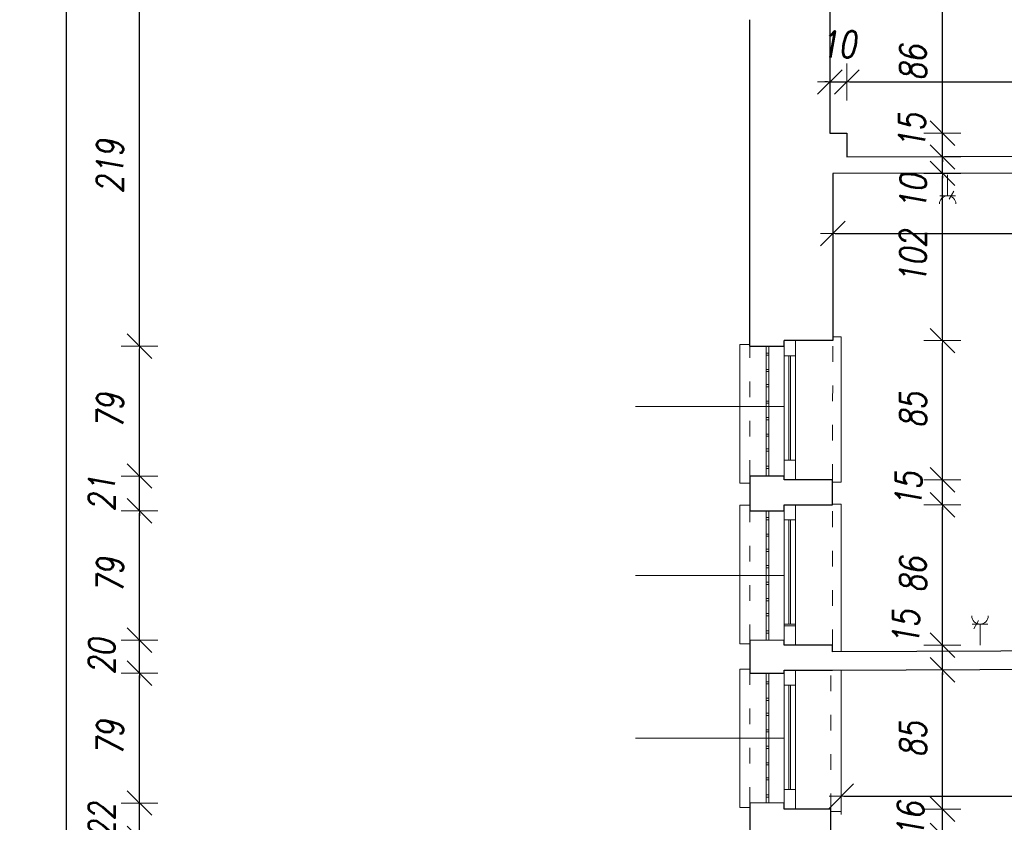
# Model space of a CAD drawing. Header units: millimetres. Extents: x -60479 to 14193, y -32440 to 949.
# Tile 23 of 68: x -60479 to -54476, y -11023 to -6127. Entities that reach past the tile are written whole.
import ezdxf

# ---------------------------------------------------------------- set-up
doc = ezdxf.new("R2010")
doc.units = ezdxf.units.MM
doc.header["$LTSCALE"] = 8
doc.linetypes.add('ACAD_ISO03W100', pattern=[30, 12, -18])
doc.layers.get('Defpoints').update_dxf_attribs({"lineweight": 0})
for name, color, linetype, lineweight in [('A_DIMEN', 7, 'Continuous', 0), ('instalacje', 6, 'Continuous', 0), ('parter_dzwi i okna', 3, 'Continuous', 0), ('parter_kraty', 8, 'Continuous', 0), ('parter_parapet', 6, 'Continuous', 0), ('parter_podciąg', 2, 'ACAD_ISO03W100', 0), ('parter_rzut', 7, 'Continuous', 30), ('RZUT_wymiarowanie', 2, 'Continuous', 0), ('wymiarowanie', 4, 'Continuous', 0)]:
    doc.layers.add(name, color=color, linetype=linetype, lineweight=lineweight)
doc.styles.add('ROMANS1', font='romans.shx', dxfattribs={"width": 0.8, "oblique": 10})
doc.dimstyles.new('NARCH100', dxfattribs={"dimscale": 100, "dimtxt": 1.6, "dimasz": 0.15, "dimexe": 0, "dimexo": 0, "dimgap": 1, "dimtad": 1, "dimdec": 0, "dimlfac": 0.1, "dimrnd": 1, "dimdsep": 46, "dimtxsty": 'ROMANS1', "dimblk": 'wym', "dimcen": -1.5, "dimse1": 1, "dimse2": 1, "dimclrd": 4, "dimclre": 4, "dimclrt": 3, "dimadec": 0, "dimazin": 0, "dimtfac": 0.04, "dimtdec": 0, "dimtmove": 2, "dimatfit": 3, "dimldrblk": 'wym', "dimfxl": 0, "dimtolj": 1, "dimarcsym": 0})

# ---------------------------------------------------------------- blocks, each defined once
blk = doc.blocks.new('wym')
at = {"layer": 'A_DIMEN', "color": 4, "ltscale": 100}
for p, q in [((-5, -5), (5, 5)), ((0, -7.5), (0, 7.5)), ((-5, 0), (5, 0))]:
    blk.add_line(p, q, dxfattribs=at)
blk = doc.blocks.new('*D134')
at = {"layer": 'Defpoints', "color": 0, "transparency": 16777216}
for p in [(-59748.6, -10904.9), (-56028.2, -10904.9), (-56028.2, -11120.2)]:
    blk.add_point(p, dxfattribs=at)
at = {"layer": 'RZUT_wymiarowanie', "color": 4, "lineweight": -2, "transparency": 16777216}
for p, q in [((-59748.6, -10889.9), (-59748.6, -10874.9)), ((-59748.6, -11120.2), (-59748.6, -10904.9)), ((-59748.6, -11135.2), (-59748.6, -11150.2))]:
    blk.add_line(p, q, dxfattribs=at)
at = {"layer": 'RZUT_wymiarowanie', "color": 4, "lineweight": -2, "transparency": 16777216, "xscale": 15, "yscale": 15, "zscale": 15}
for p, rotation in [((-59748.6, -10904.9), 270), ((-59748.6, -11120.2), 90)]:
    blk.add_blockref('wym', p, dxfattribs=dict(at, rotation=rotation))
at = {"layer": 'RZUT_wymiarowanie', "color": 3, "transparency": 16777216, "insert": (-59978.6, -11012.6), "char_height": 160, "attachment_point": 5, "rotation": 90, "style": 'ROMANS1'}
blk.add_mtext('\\A1;22', dxfattribs=at)
blk = doc.blocks.new('*D135')
at = {"layer": 'Defpoints', "color": 0, "transparency": 16777216}
for p in [(-59748.6, -10113), (-56028.2, -10113), (-56028.2, -10904.9)]:
    blk.add_point(p, dxfattribs=at)
at = {"layer": 'RZUT_wymiarowanie', "color": 4, "lineweight": -2, "transparency": 16777216}
blk.add_line((-59748.6, -10889.9), (-59748.6, -10128), dxfattribs=at)
at = {"layer": 'RZUT_wymiarowanie', "color": 4, "lineweight": -2, "transparency": 16777216, "xscale": 15, "yscale": 15, "zscale": 15}
for p, rotation in [((-59748.6, -10113), 90), ((-59748.6, -10904.9), 270)]:
    blk.add_blockref('wym', p, dxfattribs=dict(at, rotation=rotation))
at = {"layer": 'RZUT_wymiarowanie', "color": 3, "transparency": 16777216, "insert": (-59928.6, -10508.9), "char_height": 160, "attachment_point": 5, "rotation": 90, "style": 'ROMANS1'}
blk.add_mtext('\\A1;79', dxfattribs=at)
blk = doc.blocks.new('*D136')
at = {"layer": 'Defpoints', "color": 0, "transparency": 16777216}
for p in [(-59748.6, -9911.8), (-56028.2, -9911.8), (-56028.2, -10113)]:
    blk.add_point(p, dxfattribs=at)
at = {"layer": 'RZUT_wymiarowanie', "color": 4, "lineweight": -2, "transparency": 16777216}
for p, q in [((-59748.6, -9896.8), (-59748.6, -9881.8)), ((-59748.6, -10113), (-59748.6, -9911.8)), ((-59748.6, -10128), (-59748.6, -10143))]:
    blk.add_line(p, q, dxfattribs=at)
at = {"layer": 'RZUT_wymiarowanie', "color": 4, "lineweight": -2, "transparency": 16777216, "xscale": 15, "yscale": 15, "zscale": 15}
for p, rotation in [((-59748.6, -9911.8), 270), ((-59748.6, -10113), 90)]:
    blk.add_blockref('wym', p, dxfattribs=dict(at, rotation=rotation))
at = {"layer": 'RZUT_wymiarowanie', "color": 3, "transparency": 16777216, "insert": (-59978.6, -10012.4), "char_height": 160, "attachment_point": 5, "rotation": 90, "style": 'ROMANS1'}
blk.add_mtext('\\A1;20', dxfattribs=at)
blk = doc.blocks.new('*D137')
at = {"layer": 'Defpoints', "color": 0, "transparency": 16777216}
for p in [(-59748.6, -9122.2), (-56028.2, -9122.2), (-56028.2, -9911.8)]:
    blk.add_point(p, dxfattribs=at)
at = {"layer": 'RZUT_wymiarowanie', "color": 4, "lineweight": -2, "transparency": 16777216}
blk.add_line((-59748.6, -9896.8), (-59748.6, -9137.2), dxfattribs=at)
at = {"layer": 'RZUT_wymiarowanie', "color": 4, "lineweight": -2, "transparency": 16777216, "xscale": 15, "yscale": 15, "zscale": 15}
for p, rotation in [((-59748.6, -9122.2), 90), ((-59748.6, -9911.8), 270)]:
    blk.add_blockref('wym', p, dxfattribs=dict(at, rotation=rotation))
at = {"layer": 'RZUT_wymiarowanie', "color": 3, "transparency": 16777216, "insert": (-59928.6, -9517), "char_height": 160, "attachment_point": 5, "rotation": 90, "style": 'ROMANS1'}
blk.add_mtext('\\A1;79', dxfattribs=at)
blk = doc.blocks.new('*D138')
at = {"layer": 'Defpoints', "color": 0, "transparency": 16777216}
for p in [(-59748.6, -8910.3), (-56028.2, -8910.3), (-56028.2, -9122.2)]:
    blk.add_point(p, dxfattribs=at)
at = {"layer": 'RZUT_wymiarowanie', "color": 4, "lineweight": -2, "transparency": 16777216}
for p, q in [((-59748.6, -8895.3), (-59748.6, -8880.3)), ((-59748.6, -9122.2), (-59748.6, -8910.3)), ((-59748.6, -9137.2), (-59748.6, -9152.2))]:
    blk.add_line(p, q, dxfattribs=at)
at = {"layer": 'RZUT_wymiarowanie', "color": 4, "lineweight": -2, "transparency": 16777216, "xscale": 15, "yscale": 15, "zscale": 15}
for p, rotation in [((-59748.6, -8910.3), 270), ((-59748.6, -9122.2), 90)]:
    blk.add_blockref('wym', p, dxfattribs=dict(at, rotation=rotation))
at = {"layer": 'RZUT_wymiarowanie', "color": 3, "transparency": 16777216, "insert": (-59978.6, -9016.3), "char_height": 160, "attachment_point": 5, "rotation": 90, "style": 'ROMANS1'}
blk.add_mtext('\\A1;21', dxfattribs=at)
blk = doc.blocks.new('*D139')
at = {"layer": 'Defpoints', "color": 0, "transparency": 16777216}
for p in [(-59748.6, -8118.7), (-56028.2, -8118.7, 56045.2), (-56028.2, -8910.3)]:
    blk.add_point(p, dxfattribs=at)
at = {"layer": 'RZUT_wymiarowanie', "color": 4, "lineweight": -2, "transparency": 16777216}
blk.add_line((-59748.6, -8895.3), (-59748.6, -8133.7), dxfattribs=at)
at = {"layer": 'RZUT_wymiarowanie', "color": 4, "lineweight": -2, "transparency": 16777216, "xscale": 15, "yscale": 15, "zscale": 15}
for p, rotation in [((-59748.6, -8118.7), 90), ((-59748.6, -8910.3), 270)]:
    blk.add_blockref('wym', p, dxfattribs=dict(at, rotation=rotation))
at = {"layer": 'RZUT_wymiarowanie', "color": 3, "transparency": 16777216, "insert": (-59928.6, -8514.5), "char_height": 160, "attachment_point": 5, "rotation": 90, "style": 'ROMANS1'}
blk.add_mtext('\\A1;79', dxfattribs=at)
blk = doc.blocks.new('*D140')
at = {"layer": 'Defpoints', "color": 0, "transparency": 16777216}
for p in [(-59748.6, -5927.1), (-56028.2, -5927.1), (-56028.2, -8118.7, 56045.2)]:
    blk.add_point(p, dxfattribs=at)
at = {"layer": 'RZUT_wymiarowanie', "color": 4, "lineweight": -2, "transparency": 16777216}
blk.add_line((-59748.6, -8103.7), (-59748.6, -5942.1), dxfattribs=at)
at = {"layer": 'RZUT_wymiarowanie', "color": 4, "lineweight": -2, "transparency": 16777216, "xscale": 15, "yscale": 15, "zscale": 15}
for p, rotation in [((-59748.6, -5927.1), 90), ((-59748.6, -8118.7), 270)]:
    blk.add_blockref('wym', p, dxfattribs=dict(at, rotation=rotation))
at = {"layer": 'RZUT_wymiarowanie', "color": 3, "transparency": 16777216, "insert": (-59928.6, -7022.9), "char_height": 160, "attachment_point": 5, "rotation": 90, "style": 'ROMANS1'}
blk.add_mtext('\\A1;219', dxfattribs=at)
blk = doc.blocks.new('*D147')
at = {"layer": 'Defpoints', "color": 0, "transparency": 16777216}
for p in [(-60194.2, -1738.3), (-56057.1, -1738.3), (-56057.1, -26261.6)]:
    blk.add_point(p, dxfattribs=at)
at = {"layer": 'RZUT_wymiarowanie', "color": 4, "lineweight": -2, "transparency": 16777216}
blk.add_line((-60194.2, -26246.6), (-60194.2, -1753.3), dxfattribs=at)
at = {"layer": 'RZUT_wymiarowanie', "color": 4, "lineweight": -2, "transparency": 16777216, "xscale": 15, "yscale": 15, "zscale": 15}
for p, rotation in [((-60194.2, -1738.3), 90), ((-60194.2, -26261.6), 270)]:
    blk.add_blockref('wym', p, dxfattribs=dict(at, rotation=rotation))
at = {"layer": 'RZUT_wymiarowanie', "color": 3, "transparency": 16777216, "insert": (-60374.2, -13999.9), "char_height": 160, "attachment_point": 5, "rotation": 90, "style": 'ROMANS1'}
blk.add_mtext('\\A1;2452', dxfattribs=at)
blk = doc.blocks.new('*D535')
at = {"layer": 'Defpoints', "color": 0, "transparency": 16777216}
for p in [(-55748.8, -10942.2), (-54853, -10942.2), (-55748.8, -11103)]:
    blk.add_point(p, dxfattribs=at)
at = {"layer": 'instalacje', "color": 4, "lineweight": -2, "transparency": 16777216}
for p, q in [((-54853, -10927.2), (-54853, -10912.2)), ((-54853, -11103), (-54853, -10942.2)), ((-54853, -11118), (-54853, -11133))]:
    blk.add_line(p, q, dxfattribs=at)
at = {"layer": 'instalacje', "color": 4, "lineweight": -2, "transparency": 16777216, "xscale": 15, "yscale": 15, "zscale": 15}
for p, rotation in [((-54853, -10942.2), 270), ((-54853, -11103), 90)]:
    blk.add_blockref('wym', p, dxfattribs=dict(at, rotation=rotation))
at = {"layer": 'instalacje', "color": 3, "transparency": 16777216, "insert": (-55046.6, -11006.5), "char_height": 160, "attachment_point": 5, "rotation": 90, "style": 'ROMANS1'}
blk.add_mtext('\\A1;16', dxfattribs=at)
blk = doc.blocks.new('*D536')
at = {"layer": 'Defpoints', "color": 0, "transparency": 16777216}
for p in [(-55748.8, -10093.2), (-54853, -10093.2), (-55748.8, -10942.2)]:
    blk.add_point(p, dxfattribs=at)
at = {"layer": 'instalacje', "color": 4, "lineweight": -2, "transparency": 16777216}
blk.add_line((-54853, -10927.2), (-54853, -10108.2), dxfattribs=at)
at = {"layer": 'instalacje', "color": 4, "lineweight": -2, "transparency": 16777216, "xscale": 15, "yscale": 15, "zscale": 15}
for p, rotation in [((-54853, -10093.2), 90), ((-54853, -10942.2), 270)]:
    blk.add_blockref('wym', p, dxfattribs=dict(at, rotation=rotation))
at = {"layer": 'instalacje', "color": 3, "transparency": 16777216, "insert": (-55033, -10517.7), "char_height": 160, "attachment_point": 5, "rotation": 90, "style": 'ROMANS1'}
blk.add_mtext('\\A1;85', dxfattribs=at)
blk = doc.blocks.new('*D537')
at = {"layer": 'Defpoints', "color": 0, "transparency": 16777216}
for p in [(-55523.8, -9941.7), (-54853, -9941.7), (-55748.8, -10093.2)]:
    blk.add_point(p, dxfattribs=at)
at = {"layer": 'instalacje', "color": 4, "lineweight": -2, "transparency": 16777216}
for p, q in [((-54853, -9926.7), (-54853, -9911.7)), ((-54853, -10093.2), (-54853, -9941.7)), ((-54853, -10108.2), (-54853, -10123.2))]:
    blk.add_line(p, q, dxfattribs=at)
at = {"layer": 'instalacje', "color": 4, "lineweight": -2, "transparency": 16777216, "xscale": 15, "yscale": 15, "zscale": 15}
for p, rotation in [((-54853, -9941.7), 270), ((-54853, -10093.2), 90)]:
    blk.add_blockref('wym', p, dxfattribs=dict(at, rotation=rotation))
at = {"layer": 'instalacje', "color": 3, "transparency": 16777216, "insert": (-55075.6, -9836.2), "char_height": 160, "attachment_point": 5, "rotation": 90, "style": 'ROMANS1'}
blk.add_mtext('\\A1;15', dxfattribs=at)
blk = doc.blocks.new('*D538')
at = {"layer": 'Defpoints', "color": 0, "transparency": 16777216}
for p in [(-55748.8, -9085.6), (-54853, -9085.6), (-55523.8, -9941.7)]:
    blk.add_point(p, dxfattribs=at)
at = {"layer": 'instalacje', "color": 4, "lineweight": -2, "transparency": 16777216}
blk.add_line((-54853, -9926.7), (-54853, -9100.6), dxfattribs=at)
at = {"layer": 'instalacje', "color": 4, "lineweight": -2, "transparency": 16777216, "xscale": 15, "yscale": 15, "zscale": 15}
for p, rotation in [((-54853, -9085.6), 90), ((-54853, -9941.7), 270)]:
    blk.add_blockref('wym', p, dxfattribs=dict(at, rotation=rotation))
at = {"layer": 'instalacje', "color": 3, "transparency": 16777216, "insert": (-55033, -9513.6), "char_height": 160, "attachment_point": 5, "rotation": 90, "style": 'ROMANS1'}
blk.add_mtext('\\A1;86', dxfattribs=at)
blk = doc.blocks.new('*D539')
at = {"layer": 'Defpoints', "color": 0, "transparency": 16777216}
for p in [(-55748.8, -8933.5), (-54853, -8933.5), (-55748.8, -9085.6)]:
    blk.add_point(p, dxfattribs=at)
at = {"layer": 'instalacje', "color": 4, "lineweight": -2, "transparency": 16777216}
for p, q in [((-54853, -8918.5), (-54853, -8903.5)), ((-54853, -9085.6), (-54853, -8933.5)), ((-54853, -9100.6), (-54853, -9115.6))]:
    blk.add_line(p, q, dxfattribs=at)
at = {"layer": 'instalacje', "color": 4, "lineweight": -2, "transparency": 16777216, "xscale": 15, "yscale": 15, "zscale": 15}
for p, rotation in [((-54853, -8933.5), 270), ((-54853, -9085.6), 90)]:
    blk.add_blockref('wym', p, dxfattribs=dict(at, rotation=rotation))
at = {"layer": 'instalacje', "color": 3, "transparency": 16777216, "insert": (-55059.7, -8994.1), "char_height": 160, "attachment_point": 5, "rotation": 90, "style": 'ROMANS1'}
blk.add_mtext('\\A1;15', dxfattribs=at)
blk = doc.blocks.new('*D540')
at = {"layer": 'Defpoints', "color": 0, "transparency": 16777216}
for p in [(-55748.8, -8084.6), (-54853, -8084.6), (-55748.8, -8933.5)]:
    blk.add_point(p, dxfattribs=at)
at = {"layer": 'instalacje', "color": 4, "lineweight": -2, "transparency": 16777216}
blk.add_line((-54853, -8918.5), (-54853, -8099.6), dxfattribs=at)
at = {"layer": 'instalacje', "color": 4, "lineweight": -2, "transparency": 16777216, "xscale": 15, "yscale": 15, "zscale": 15}
for p, rotation in [((-54853, -8084.6), 90), ((-54853, -8933.5), 270)]:
    blk.add_blockref('wym', p, dxfattribs=dict(at, rotation=rotation))
at = {"layer": 'instalacje', "color": 3, "transparency": 16777216, "insert": (-55033, -8509), "char_height": 160, "attachment_point": 5, "rotation": 90, "style": 'ROMANS1'}
blk.add_mtext('\\A1;85', dxfattribs=at)
blk = doc.blocks.new('*D541')
at = {"layer": 'Defpoints', "color": 0, "transparency": 16777216}
for p in [(-55521.4, -7064.3), (-54853, -7064.3), (-55748.8, -8084.6)]:
    blk.add_point(p, dxfattribs=at)
at = {"layer": 'instalacje', "color": 4, "lineweight": -2, "transparency": 16777216}
blk.add_line((-54853, -8069.6), (-54853, -7079.3), dxfattribs=at)
at = {"layer": 'instalacje', "color": 4, "lineweight": -2, "transparency": 16777216, "xscale": 15, "yscale": 15, "zscale": 15}
for p, rotation in [((-54853, -7064.3), 90), ((-54853, -8084.6), 270)]:
    blk.add_blockref('wym', p, dxfattribs=dict(at, rotation=rotation))
at = {"layer": 'instalacje', "color": 3, "transparency": 16777216, "insert": (-55033, -7574.5), "char_height": 160, "attachment_point": 5, "rotation": 90, "style": 'ROMANS1'}
blk.add_mtext('\\A1;102', dxfattribs=at)
blk = doc.blocks.new('*D542')
at = {"layer": 'Defpoints', "color": 0, "transparency": 16777216}
for p in [(-55435.1, -6964.3), (-54853, -6964.3), (-55521.4, -7064.3)]:
    blk.add_point(p, dxfattribs=at)
at = {"layer": 'instalacje', "color": 4, "lineweight": -2, "transparency": 16777216}
for p, q in [((-54853, -6949.3), (-54853, -6934.3)), ((-54853, -7064.3), (-54853, -6964.3)), ((-54853, -7079.3), (-54853, -7094.3))]:
    blk.add_line(p, q, dxfattribs=at)
at = {"layer": 'instalacje', "color": 4, "lineweight": -2, "transparency": 16777216, "xscale": 15, "yscale": 15, "zscale": 15}
for p, rotation in [((-54853, -6964.3), 270), ((-54853, -7064.3), 90)]:
    blk.add_blockref('wym', p, dxfattribs=dict(at, rotation=rotation))
at = {"layer": 'instalacje', "color": 3, "transparency": 16777216, "insert": (-55031.5, -7179.6), "char_height": 160, "attachment_point": 5, "rotation": 90, "style": 'ROMANS1'}
blk.add_mtext('\\A1;10', dxfattribs=at)
blk = doc.blocks.new('*D543')
at = {"layer": 'Defpoints', "color": 0, "transparency": 16777216}
for p in [(-55539.6, -6819.3), (-54853, -6819.3), (-55435.1, -6964.3)]:
    blk.add_point(p, dxfattribs=at)
at = {"layer": 'instalacje', "color": 4, "lineweight": -2, "transparency": 16777216}
for p, q in [((-54853, -6804.3), (-54853, -6789.3)), ((-54853, -6964.3), (-54853, -6819.3)), ((-54853, -6979.3), (-54853, -6994.3))]:
    blk.add_line(p, q, dxfattribs=at)
at = {"layer": 'instalacje', "color": 4, "lineweight": -2, "transparency": 16777216, "xscale": 15, "yscale": 15, "zscale": 15}
for p, rotation in [((-54853, -6819.3), 270), ((-54853, -6964.3), 90)]:
    blk.add_blockref('wym', p, dxfattribs=dict(at, rotation=rotation))
at = {"layer": 'instalacje', "color": 3, "transparency": 16777216, "insert": (-55039.2, -6807.8), "char_height": 160, "attachment_point": 5, "rotation": 90, "style": 'ROMANS1'}
blk.add_mtext('\\A1;15', dxfattribs=at)
blk = doc.blocks.new('*D544')
at = {"layer": 'Defpoints', "color": 0, "transparency": 16777216}
for p in [(-55748.8, -5962), (-54853, -5962), (-55539.6, -6819.3)]:
    blk.add_point(p, dxfattribs=at)
at = {"layer": 'instalacje', "color": 4, "lineweight": -2, "transparency": 16777216}
blk.add_line((-54853, -6804.3), (-54853, -5977), dxfattribs=at)
at = {"layer": 'instalacje', "color": 4, "lineweight": -2, "transparency": 16777216, "xscale": 15, "yscale": 15, "zscale": 15}
for p, rotation in [((-54853, -5962), 90), ((-54853, -6819.3), 270)]:
    blk.add_blockref('wym', p, dxfattribs=dict(at, rotation=rotation))
at = {"layer": 'instalacje', "color": 3, "transparency": 16777216, "insert": (-55033, -6390.6), "char_height": 160, "attachment_point": 5, "rotation": 90, "style": 'ROMANS1'}
blk.add_mtext('\\A1;86', dxfattribs=at)
blk = doc.blocks.new('*D478')
at = {"layer": 'Defpoints', "color": 0, "transparency": 16777216}
for p in [(-51856.9, -10077.7), (-55469.5, -10093.7), (-51856.9, -10862.7)]:
    blk.add_point(p, dxfattribs=at)
at = {"layer": 'instalacje', "color": 4, "lineweight": -2, "transparency": 16777216}
blk.add_line((-55454.5, -10862.7), (-51871.9, -10862.7), dxfattribs=at)
at = {"layer": 'instalacje', "color": 4, "lineweight": -2, "transparency": 16777216, "xscale": 15, "yscale": 15, "zscale": 15, "rotation": 179.9999999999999}
blk.add_blockref('wym', (-55469.5, -10862.7), dxfattribs=at)
at = {"layer": 'instalacje', "color": 4, "lineweight": -2, "transparency": 16777216, "xscale": 15, "yscale": 15, "zscale": 15}
blk.add_blockref('wym', (-51856.9, -10862.7), dxfattribs=at)
at = {"layer": 'instalacje', "color": 3, "transparency": 16777216, "insert": (-53663.2, -10682.7), "char_height": 160, "attachment_point": 5, "style": 'ROMANS1'}
blk.add_mtext('\\A1;361', dxfattribs=at)
blk = doc.blocks.new('*D481')
at = {"layer": 'Defpoints', "color": 0, "transparency": 16777216}
for p in [(-55521.4, -7064.3), (-49768, -7064.3), (-49768, -7431.4)]:
    blk.add_point(p, dxfattribs=at)
at = {"layer": 'instalacje', "color": 4, "lineweight": -2, "transparency": 16777216}
blk.add_line((-55506.4, -7431.4), (-49783, -7431.4), dxfattribs=at)
at = {"layer": 'instalacje', "color": 4, "lineweight": -2, "transparency": 16777216, "xscale": 15, "yscale": 15, "zscale": 15, "rotation": 179.9999999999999}
blk.add_blockref('wym', (-55521.4, -7431.4), dxfattribs=at)
at = {"layer": 'instalacje', "color": 4, "lineweight": -2, "transparency": 16777216, "xscale": 15, "yscale": 15, "zscale": 15}
blk.add_blockref('wym', (-49768, -7431.4), dxfattribs=at)
at = {"layer": 'instalacje', "color": 3, "transparency": 16777216, "insert": (-52644.7, -7251.4), "char_height": 160, "attachment_point": 5, "style": 'ROMANS1'}
blk.add_mtext('\\A1;575', dxfattribs=at)
blk = doc.blocks.new('*D700')
at = {"layer": 'Defpoints', "color": 0, "transparency": 16777216}
for p in [(-55435.1, -6506.9), (-55539.6, -6819.3), (-55435.1, -6819.3)]:
    blk.add_point(p, dxfattribs=at)
at = {"layer": 'instalacje', "color": 4, "lineweight": -2, "transparency": 16777216}
for p, q in [((-55554.6, -6506.9), (-55569.6, -6506.9)), ((-55539.6, -6506.9), (-55435.1, -6506.9)), ((-55420.1, -6506.9), (-55405.1, -6506.9))]:
    blk.add_line(p, q, dxfattribs=at)
at = {"layer": 'instalacje', "color": 4, "lineweight": -2, "transparency": 16777216, "xscale": 15, "yscale": 15, "zscale": 15}
for p, rotation in [((-55539.6, -6506.9), 359.9999999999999), ((-55435.1, -6506.9), 179.9999999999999)]:
    blk.add_blockref('wym', p, dxfattribs=dict(at, rotation=rotation))
at = {"layer": 'instalacje', "color": 3, "transparency": 16777216, "insert": (-55487.4, -6276.9), "char_height": 160, "attachment_point": 5, "style": 'ROMANS1'}
blk.add_mtext('\\A1;10', dxfattribs=at)
blk = doc.blocks.new('*D701')
at = {"layer": 'Defpoints', "color": 0, "transparency": 16777216}
for p in [(-49767.2, -6506.9), (-55435.1, -6819.3), (-49767.2, -6944.1)]:
    blk.add_point(p, dxfattribs=at)
at = {"layer": 'instalacje', "color": 4, "lineweight": -2, "transparency": 16777216}
blk.add_line((-55420.1, -6506.9), (-49782.2, -6506.9), dxfattribs=at)
at = {"layer": 'instalacje', "color": 4, "lineweight": -2, "transparency": 16777216, "xscale": 15, "yscale": 15, "zscale": 15, "rotation": 179.9999999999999}
blk.add_blockref('wym', (-55435.1, -6506.9), dxfattribs=at)
at = {"layer": 'instalacje', "color": 4, "lineweight": -2, "transparency": 16777216, "xscale": 15, "yscale": 15, "zscale": 15}
blk.add_blockref('wym', (-49767.2, -6506.9), dxfattribs=at)
at = {"layer": 'instalacje', "color": 3, "transparency": 16777216, "insert": (-52601.1, -6326.9), "char_height": 160, "attachment_point": 5, "style": 'ROMANS1'}
blk.add_mtext('\\A1;567', dxfattribs=at)

msp = doc.modelspace()

# ---------------------------------------------------------------- linework, layer by layer
at = {"layer": 'instalacje'}
for points in [[(-54821.4, -7200.9), (-54821.4, -7072.9)], [(-54773.4, -7200.9), (-54869.3, -7200.9)], [(-54812.7, -7222.5), (-54782.9, -7172.8)], [(-54671.7, -9813.6), (-54575.8, -9813.6)], [(-54632.4, -9792.1), (-54662.3, -9841.8)], [(-54623.8, -9813.6), (-54623.8, -9941.7)]]:
    msp.add_lwpolyline(points, dxfattribs=at)
for centre, start, end in [((-54821.4, -7251.1), 360, 180), ((-54623.8, -9763.4), 180, 360)]:
    msp.add_arc(centre, 50.2, start, end, dxfattribs=at)
at = {"layer": 'parter_dzwi i okna'}
for points in [[(-55748.8, -8933.5), (-55748.8, -8084.6)], [(-55818.6, -8911.7), (-55818.6, -8118.7)], [(-55748.8, -8177.2), (-55818.8, -8177.2)], [(-55789, -8812.8), (-55789, -8177.2)], [(-55779.5, -8812.8), (-55779.5, -8177.2)], [(-55748.8, -8812.8), (-55818.8, -8812.8)], [(-55818.6, -9913.2), (-55818.6, -9122.2)], [(-55748.8, -9941.7), (-55748.8, -9085.6)], [(-55748.8, -9178.2), (-55818.8, -9178.2)], [(-55789, -9813.8), (-55789, -9178.2)], [(-55779.5, -9813.8), (-55779.5, -9178.2)], [(-55748.8, -9813.8), (-55818.8, -9813.8)], [(-55748.8, -9825), (-55818.8, -9825)], [(-55818.6, -10905.6), (-55818.6, -10112.5)], [(-55748.8, -10942.2), (-55748.8, -10093.2)], [(-55748.8, -10185.9), (-55818.8, -10185.9)], [(-55789, -10821.4), (-55789, -10185.9)], [(-55779.5, -10821.4), (-55779.5, -10185.9)], [(-55748.8, -10821.4), (-55818.8, -10821.4)]]:
    msp.add_lwpolyline(points, dxfattribs=at)
at = {"layer": 'parter_kraty'}
for points in [[(-55927, -8118.7), (-55927, -8911)], [(-55911.4, -8160), (-55927, -8160)], [(-55911.4, -8118.7), (-55911.4, -8911.1)], [(-55911.4, -8173.7), (-55927, -8173.7)], [(-55911.4, -8260.1), (-55927, -8260.1)], [(-55911.4, -8273.8), (-55927, -8273.8)], [(-55911.4, -8352.5), (-55927, -8352.5)], [(-55911.4, -8366.2), (-55927, -8366.2)], [(-55911.4, -8452.9), (-55927, -8452.9)], [(-55911.4, -8466.6), (-55927, -8466.6)], [(-55911.4, -8554), (-55927, -8554)], [(-55911.4, -8567.7), (-55927, -8567.7)], [(-55911.4, -8654.2), (-55927, -8654.2)], [(-55911.4, -8667.9), (-55927, -8667.9)], [(-55911.4, -8745.4), (-55927, -8745.4)], [(-55911.4, -8759.1), (-55927, -8759.1)], [(-55911.4, -8850.1), (-55927, -8850.1)], [(-55911.4, -8863.8), (-55927, -8863.8)], [(-55927, -9122.2), (-55927, -9912.5)], [(-55911.4, -9122.2), (-55911.4, -9912.6)], [(-55911.4, -9164.2), (-55927, -9164.2)], [(-55911.4, -9177.9), (-55927, -9177.9)], [(-55911.4, -9264.3), (-55927, -9264.3)], [(-55911.4, -9278), (-55927, -9278)], [(-55911.4, -9356.7), (-55927, -9356.7)], [(-55911.4, -9370.4), (-55927, -9370.4)], [(-55911.4, -9457.1), (-55927, -9457.1)], [(-55911.4, -9470.8), (-55927, -9470.8)], [(-55911.4, -9558.2), (-55927, -9558.2)], [(-55911.4, -9571.9), (-55927, -9571.9)], [(-55911.4, -9658.4), (-55927, -9658.4)], [(-55911.4, -9672.2), (-55927, -9672.2)], [(-55911.4, -9749.6), (-55927, -9749.6)], [(-55911.4, -9763.4), (-55927, -9763.4)], [(-55911.4, -9854.3), (-55927, -9854.3)], [(-55911.4, -9868), (-55927, -9868)], [(-55927, -10113), (-55927, -10904.9)], [(-55911.4, -10113), (-55911.4, -10905)], [(-55911.4, -10164.9), (-55927, -10164.9)], [(-55911.4, -10178.6), (-55927, -10178.6)], [(-55911.4, -10264.9), (-55927, -10264.9)], [(-55911.4, -10278.7), (-55927, -10278.7)], [(-55911.4, -10357.3), (-55927, -10357.3)], [(-55911.4, -10371), (-55927, -10371)], [(-55911.4, -10457.7), (-55927, -10457.7)], [(-55911.4, -10471.5), (-55927, -10471.5)], [(-55911.4, -10558.9), (-55927, -10558.9)], [(-55911.4, -10572.6), (-55927, -10572.6)], [(-55911.4, -10659.1), (-55927, -10659.1)], [(-55911.4, -10672.8), (-55927, -10672.8)], [(-55911.4, -10750.3), (-55927, -10750.3)], [(-55911.4, -10764), (-55927, -10764)], [(-55911.4, -10855), (-55927, -10855)], [(-55911.4, -10868.7), (-55927, -10868.7)]]:
    msp.add_lwpolyline(points, dxfattribs=at)
at = {"layer": 'parter_parapet'}
for points in [[(-55523.7, -8948.1), (-55469.5, -8948.1), (-55469.5, -8061.3), (-55521.4, -8061.4)], [(-56028.2, -8953.5), (-56088.2, -8953.5), (-56088.2, -8108.4), (-56028.2, -8108.6)], [(-56028.2, -9933.3), (-56088.2, -9933.3), (-56088.2, -9088.1), (-56028.2, -9088.4)], [(-55469.5, -9981.7), (-55469.5, -9081.8), (-55523.4, -9081.9)], [(-56028.2, -10932.9), (-56088.2, -10932.9), (-56088.2, -10087.7), (-56028.2, -10088)], [(-55533.8, -10955.9), (-55469.5, -10955.9), (-55469.5, -10093.5)]]:
    msp.add_lwpolyline(points, dxfattribs=at)
at = {"layer": 'parter_podciąg'}
for points in [[(-55523.4, -8933.5), (-55521.4, -8061.4)], [(-56028.2, -8910.3), (-56028.2, -8118.7)], [(-56028.2, -9911.8), (-56028.2, -9122.2)], [(-55523.8, -9941.7), (-55523.4, -9085.6)], [(-56026.8, -10904.2), (-56026.8, -10113)], [(-55533.5, -10942.2), (-55533.5, -10093.7)]]:
    msp.add_lwpolyline(points, dxfattribs=at)
at = {"layer": 'parter_rzut'}
for p, q in [((-55818.4, -8118.7), (-55818.4, -8084.3)), ((-56028.2, -8118.7, 56045.2), (-55818.4, -8118.7, 56045.2))]:
    msp.add_line(p, q, dxfattribs=at)
for points in [[(-55539.6, -5962), (-55539.6, -6819.3), (-55435.1, -6819.3), (-55435.1, -6964.3), (-50076.1, -6945.2)], [(-56028.2, -8118.7), (-56028.2, -6126.9)], [(-49768, -7058.3), (-55521.4, -7064.3), (-55521.4, -8084.3), (-55818.4, -8084.3)], [(-56028.2, -8910.3), (-56028.2, -9122.2), (-55818.4, -9122.2), (-55818.4, -9085.6), (-55523.4, -9085.6), (-55523.8, -8933.5), (-55818.6, -8933.5), (-55818.6, -8911.7), (-56028.2, -8910.3)], [(-56028.2, -9911.8), (-56028.2, -10113), (-55818.4, -10113), (-55818.4, -10093.7), (-55523.4, -10093.7)], [(-55523.7, -9981.9), (-55523.8, -9941.7), (-55818.6, -9941.7), (-55818.6, -9913.2), (-56028.2, -9911.8)], [(-51928.2, -9968.7), (-55523.7, -9981.9)], [(-55523.4, -10093.7), (-51927.7, -10077.8)], [(-56028.2, -10904.9), (-56028.2, -11120.2), (-55818.4, -11120.2), (-55818.4, -11103), (-55533.5, -11103), (-55533.8, -10942.2), (-55818.6, -10942.2), (-55818.6, -10905.6), (-56028.2, -10904.2)]]:
    msp.add_lwpolyline(points, dxfattribs=at)
at = {"layer": 'wymiarowanie'}
for points in [[(-56724, -8485.8), (-55818.6, -8486.4)], [(-56724, -9517.1), (-55818.6, -9517.7)], [(-56724, -10508.5), (-55818.6, -10509)]]:
    msp.add_lwpolyline(points, dxfattribs=at)

# ---------------------------------------------------------------- dimensions: what is measured, and where the dimension line sits
at = {"layer": 'instalacje'}
for base, p1, p2, picture, middle in [((-54853, -5962), (-55539.6, -6819.3), (-55748.8, -5962), '*D544', (-55033, -6390.6)), ((-54853, -7064.3), (-55748.8, -8084.6), (-55521.4, -7064.3), '*D541', (-55033, -7574.5)), ((-54853, -8084.6), (-55748.8, -8933.5), (-55748.8, -8084.6), '*D540', (-55033, -8509)), ((-54853, -9085.6), (-55523.8, -9941.7), (-55748.8, -9085.6), '*D538', (-55033, -9513.6)), ((-54853, -10093.2), (-55748.8, -10942.2), (-55748.8, -10093.2), '*D536', (-55033, -10517.7))]:
    dim = msp.add_linear_dim(base=base, p1=p1, p2=p2, angle=90, dimstyle='NARCH100', dxfattribs=at)
    dim.commit()
    dim.dimension.update_dxf_attribs({"geometry": picture, "text_midpoint": middle})
for base, p1, p2, picture, middle in [((-55435.1, -6506.9), (-55539.6, -6819.3), (-55435.1, -6819.3), '*D700', (-55487.4, -6276.9)), ((-49767.2, -6506.9), (-55435.1, -6819.3), (-49767.2, -6944.1), '*D701', (-52601.1, -6326.9)), ((-49768, -7431.4), (-55521.4, -7064.3), (-49768, -7064.3), '*D481', (-52644.7, -7251.4)), ((-51856.9, -10862.7), (-55469.5, -10093.7), (-51856.9, -10077.7), '*D478', (-53663.2, -10682.7))]:
    dim = msp.add_linear_dim(base=base, p1=p1, p2=p2, dimstyle='NARCH100', dxfattribs=at)
    dim.commit()
    dim.dimension.update_dxf_attribs({"geometry": picture, "text_midpoint": middle})
for base, p1, p2, picture, middle in [((-54853.0458, -6819.2539), (-55435.1074, -6964.2793), (-55539.6017, -6819.2539), '*D543', (-55039.2094, -6807.8376)), ((-54853, -6964.3), (-55521.4, -7064.3), (-55435.1, -6964.3), '*D542', (-55031.5, -7179.6)), ((-54853, -8933.5), (-55748.8, -9085.6), (-55748.8, -8933.5), '*D539', (-55059.7, -8994.1)), ((-54853, -9941.7), (-55748.8, -10093.2), (-55523.8, -9941.7), '*D537', (-55075.6, -9836.2)), ((-54853, -10942.2), (-55748.8, -11103), (-55748.8, -10942.2), '*D535', (-55046.6, -11006.5))]:
    dim = msp.add_linear_dim(base=base, p1=p1, p2=p2, angle=90, dimstyle='NARCH100', dxfattribs=at)
    dim.commit()
    dim.dimension.update_dxf_attribs({"geometry": picture, "text_midpoint": middle, "dimtype": 160})
at = {"layer": 'RZUT_wymiarowanie'}
for base, p1, p2, picture, middle in [((-60194.2, -1738.3), (-56057.1, -26261.6), (-56057.1, -1738.3), '*D147', (-60374.2, -13999.9)), ((-59748.6, -5927.1), (-56028.2, -8118.7, 56045.2), (-56028.2, -5927.1), '*D140', (-59928.6, -7022.9)), ((-59748.6, -8118.7), (-56028.2, -8910.3), (-56028.2, -8118.7, 56045.2), '*D139', (-59928.6, -8514.5)), ((-59748.6, -8910.3), (-56028.2, -9122.2), (-56028.2, -8910.3), '*D138', (-59978.6, -9016.3)), ((-59748.6, -9122.2), (-56028.2, -9911.8), (-56028.2, -9122.2), '*D137', (-59928.6, -9517)), ((-59748.6, -9911.8), (-56028.2, -10113), (-56028.2, -9911.8), '*D136', (-59978.6, -10012.4)), ((-59748.6, -10113), (-56028.2, -10904.9), (-56028.2, -10113), '*D135', (-59928.6, -10508.9)), ((-59748.6, -10904.9), (-56028.2, -11120.2), (-56028.2, -10904.9), '*D134', (-59978.6, -11012.6))]:
    dim = msp.add_linear_dim(base=base, p1=p1, p2=p2, angle=90, dimstyle='NARCH100', dxfattribs=at)
    dim.commit()
    dim.dimension.update_dxf_attribs({"geometry": picture, "text_midpoint": middle})

doc.saveas('drawing.dxf')
